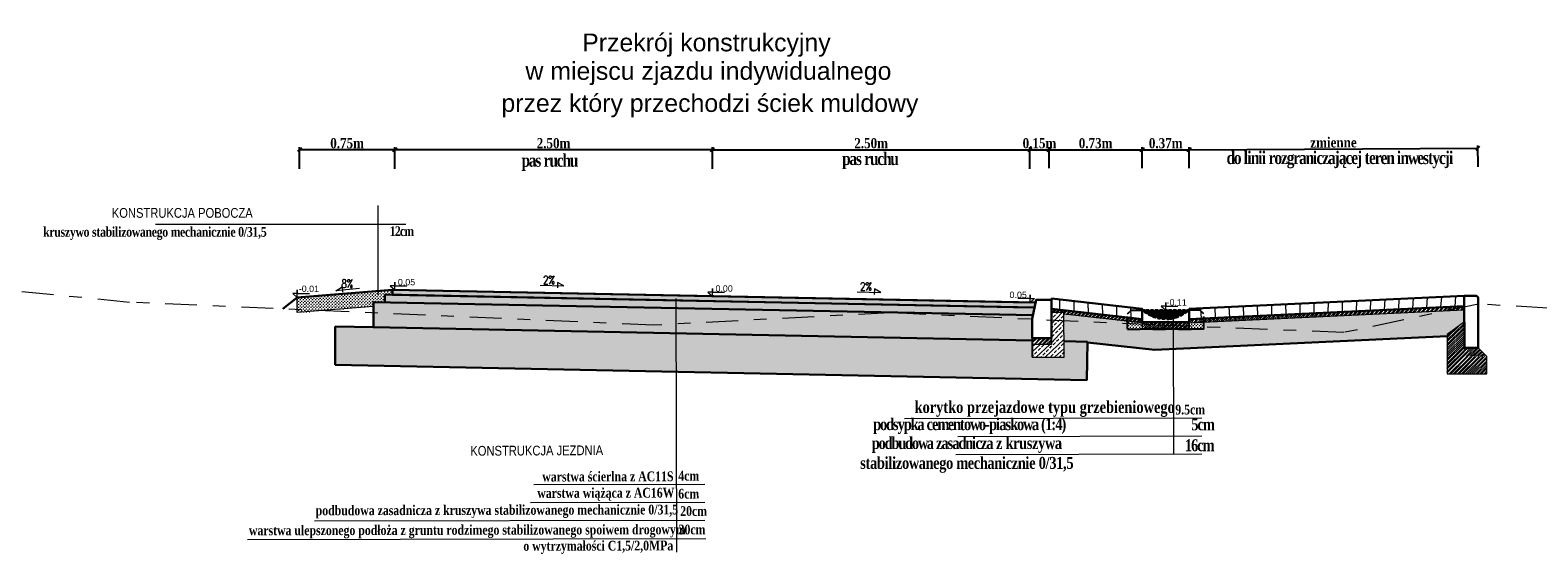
# Model space of a CAD drawing. Header units: metres. Extents: x 7443217.8 to 7443294, y 5637144.8 to 5637207.3.
# Tile 3 of 23: x 7443235.3 to 7443247.2, y 5637164.7 to 5637168.8. Entities that reach past the tile are written whole.
import ezdxf
from ezdxf.enums import TextEntityAlignment as Align

# ---------------------------------------------------------------- set-up
doc = ezdxf.new("R2010")
doc.units = ezdxf.units.M
for name, pattern in [('3', [1, 0.5, -0.5]), ('AUSGEZOGEN', [0]), ('CIĄGŁA', [0]), ('DASHDOT2', [0.5, 0.25, -0.125, 0, -0.125])]:
    doc.linetypes.add(name, pattern=pattern)
doc.layers.get('Defpoints').update_dxf_attribs({"true_color": 0x999999})
for name, color, linetype, lineweight in [('+KONSTRUKCJA', 250, 'Continuous', 30), ('+wymiar', 7, 'Continuous', 9), ('cienko', 7, 'CIĄGŁA', 30), ('F00000', 7, 'AUSGEZOGEN', 13), ('POMOCNICZA', 7, 'Continuous', 13), ('Wymiary', 7, 'Continuous', 15)]:
    doc.layers.add(name, color=color, linetype=linetype, lineweight=lineweight)
for name, color, linetype in [('3_p', 7, 'Continuous'), ('__pp22', 7, 'Continuous'), ('K_oś jezdni', 7, 'Continuous'), ('K_wymiar', 7, 'Continuous')]:
    doc.layers.add(name, color=color, linetype=linetype)
doc.styles.add('romans1', font='timesbd.ttf', dxfattribs={"width": 0.85})
doc.styles.add('style1', font='romans.shx', dxfattribs={"width": 0.75, "height": 7})
doc.styles.add('style4', font='arial.ttf', dxfattribs={"height": 21})
doc.dimstyles.new('magda 25', dxfattribs={"dimtxt": 0.08, "dimasz": 0.03, "dimexe": 0.02, "dimexo": 0, "dimgap": 0.01, "dimtad": 1, "dimzin": 0, "dimdsep": 46, "dimtxsty": 'romans1', "dimblk": 'OBLIQUE', "dimcen": 0.09, "dimazin": 0, "dimtfac": 1, "dimtmove": 0, "dimatfit": 2, "dimldrblk": 'OBLIQUE', "dimfxl": 0.15, "dimfxlon": 1, "dimtolj": 1, "dimtzin": 0, "dimarcsym": 0})

# ---------------------------------------------------------------- blocks, each defined once
blk = doc.blocks.new('_Oblique')
at = {"color": 0, "linetype": 'ByBlock', "lineweight": -2}
blk.add_line((-0.5, -0.5), (0.5, 0.5), dxfattribs=at)
blk = doc.blocks.new('*D911')
at = {"layer": '+wymiar', "color": 0, "lineweight": -2, "transparency": 16777216}
for p, q in [((7443243.153828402, 5637167.762434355), (7443243.153828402, 5637167.928283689)), ((7443243.303828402, 5637167.762434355), (7443243.303828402, 5637167.928283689)), ((7443243.153828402, 5637167.908283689), (7443243.303828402, 5637167.908283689))]:
    blk.add_line(p, q, dxfattribs=at)
at = {"layer": 'Defpoints', "color": 0, "lineweight": 13, "transparency": 16777216}
for p in [(7443243.303828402, 5637167.908283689), (7443243.153828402, 5637167.762434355), (7443243.303828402, 5637167.762434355)]:
    blk.add_point(p, dxfattribs=at)
at = {"layer": '+wymiar', "color": 0, "lineweight": -2, "transparency": 16777216, "xscale": 0.03, "yscale": 0.03, "zscale": 0.03, "rotation": 180}
blk.add_blockref('_Oblique', (7443243.153828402, 5637167.908283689), dxfattribs=at)
at = {"layer": '+wymiar', "color": 0, "lineweight": -2, "transparency": 16777216, "xscale": 0.03, "yscale": 0.03, "zscale": 0.03}
blk.add_blockref('_Oblique', (7443243.303828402, 5637167.908283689), dxfattribs=at)
at = {"layer": '+wymiar', "color": 0, "transparency": 16777216, "insert": (7443243.228828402, 5637167.959092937), "char_height": 0.08, "attachment_point": 5, "style": 'romans1'}
blk.add_mtext('\\A1;0.15m', dxfattribs=at)
blk = doc.blocks.new('*D912')
at = {"layer": '+wymiar', "color": 0, "lineweight": -2, "transparency": 16777216}
for p, q in [((7443244.407447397, 5637167.762438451), (7443244.406568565, 5637167.928283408)), ((7443246.680867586, 5637167.774485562), (7443246.679988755, 5637167.94033052)), ((7443244.406674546, 5637167.90828369), (7443246.680094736, 5637167.920330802))]:
    blk.add_line(p, q, dxfattribs=at)
at = {"layer": 'Defpoints', "color": 0, "lineweight": 13, "transparency": 16777216}
for p in [(7443246.680094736, 5637167.920330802), (7443244.407447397, 5637167.762438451), (7443246.680867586, 5637167.774485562)]:
    blk.add_point(p, dxfattribs=at)
at = {"layer": '+wymiar', "color": 0, "lineweight": -2, "transparency": 16777216, "xscale": 0.03, "yscale": 0.03, "zscale": 0.03}
for p, rotation in [((7443244.406674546, 5637167.90828369), 180.3036140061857), ((7443246.680094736, 5637167.920330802), 0.303614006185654)]:
    blk.add_blockref('_Oblique', p, dxfattribs=dict(at, rotation=rotation))
at = {"layer": '+wymiar', "color": 0, "transparency": 16777216, "insert": (7443245.543114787, 5637167.965231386), "char_height": 0.08, "attachment_point": 5, "rotation": 0.30361400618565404, "style": 'romans1'}
blk.add_mtext('\\A1;zmienne', dxfattribs=at)
blk = doc.blocks.new('*D913')
at = {"layer": '+wymiar', "color": 0, "lineweight": -2, "transparency": 16777216}
for p, q in [((7443237.403828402, 5637167.758283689), (7443237.403828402, 5637167.928283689)), ((7443238.153828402, 5637167.758283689), (7443238.153828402, 5637167.928283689)), ((7443238.153828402, 5637167.908283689), (7443237.403828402, 5637167.908283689))]:
    blk.add_line(p, q, dxfattribs=at)
at = {"layer": 'Defpoints', "color": 0, "lineweight": 13, "transparency": 16777216}
for p in [(7443237.403828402, 5637167.908283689), (7443237.403828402, 5637167.126823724), (7443238.153828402, 5637167.126823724)]:
    blk.add_point(p, dxfattribs=at)
at = {"layer": '+wymiar', "color": 0, "lineweight": -2, "transparency": 16777216, "xscale": 0.03, "yscale": 0.03, "zscale": 0.03, "rotation": 180}
blk.add_blockref('_Oblique', (7443237.403828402, 5637167.908283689), dxfattribs=at)
at = {"layer": '+wymiar', "color": 0, "lineweight": -2, "transparency": 16777216, "xscale": 0.03, "yscale": 0.03, "zscale": 0.03}
blk.add_blockref('_Oblique', (7443238.153828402, 5637167.908283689), dxfattribs=at)
at = {"layer": '+wymiar', "color": 0, "transparency": 16777216, "insert": (7443237.778828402, 5637167.959092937), "char_height": 0.08, "attachment_point": 5, "style": 'romans1'}
blk.add_mtext('\\A1;0.75m', dxfattribs=at)
blk = doc.blocks.new('*D914')
at = {"layer": '+wymiar', "color": 0, "lineweight": -2, "transparency": 16777216}
for p, q in [((7443240.653828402, 5637167.758283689), (7443240.653828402, 5637167.928283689)), ((7443243.153828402, 5637167.758283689), (7443243.153828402, 5637167.928283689)), ((7443240.653828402, 5637167.908283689), (7443243.153828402, 5637167.908283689))]:
    blk.add_line(p, q, dxfattribs=at)
at = {"layer": 'Defpoints', "color": 0, "lineweight": 13, "transparency": 16777216}
for p in [(7443243.153828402, 5637167.908283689), (7443240.653828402, 5637167.126823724), (7443243.153828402, 5637167.126823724)]:
    blk.add_point(p, dxfattribs=at)
at = {"layer": '+wymiar', "color": 0, "lineweight": -2, "transparency": 16777216, "xscale": 0.03, "yscale": 0.03, "zscale": 0.03, "rotation": 180}
blk.add_blockref('_Oblique', (7443240.653828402, 5637167.908283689), dxfattribs=at)
at = {"layer": '+wymiar', "color": 0, "lineweight": -2, "transparency": 16777216, "xscale": 0.03, "yscale": 0.03, "zscale": 0.03}
blk.add_blockref('_Oblique', (7443243.153828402, 5637167.908283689), dxfattribs=at)
at = {"layer": '+wymiar', "color": 0, "transparency": 16777216, "insert": (7443241.903828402, 5637167.959092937), "char_height": 0.08, "attachment_point": 5, "style": 'romans1'}
blk.add_mtext('\\A1;2.50m', dxfattribs=at)
blk = doc.blocks.new('*D915')
at = {"layer": '+wymiar', "color": 0, "lineweight": -2, "transparency": 16777216}
for p, q in [((7443238.153828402, 5637167.758283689), (7443238.153828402, 5637167.928283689)), ((7443240.653828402, 5637167.758283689), (7443240.653828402, 5637167.928283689)), ((7443240.653828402, 5637167.908283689), (7443238.153828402, 5637167.908283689))]:
    blk.add_line(p, q, dxfattribs=at)
at = {"layer": 'Defpoints', "color": 0, "lineweight": 13, "transparency": 16777216}
for p in [(7443238.153828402, 5637167.908283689), (7443238.153828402, 5637167.126823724), (7443240.653828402, 5637167.126823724)]:
    blk.add_point(p, dxfattribs=at)
at = {"layer": '+wymiar', "color": 0, "lineweight": -2, "transparency": 16777216, "xscale": 0.03, "yscale": 0.03, "zscale": 0.03, "rotation": 180}
blk.add_blockref('_Oblique', (7443238.153828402, 5637167.908283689), dxfattribs=at)
at = {"layer": '+wymiar', "color": 0, "lineweight": -2, "transparency": 16777216, "xscale": 0.03, "yscale": 0.03, "zscale": 0.03}
blk.add_blockref('_Oblique', (7443240.653828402, 5637167.908283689), dxfattribs=at)
at = {"layer": '+wymiar', "color": 0, "transparency": 16777216, "insert": (7443239.403828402, 5637167.959092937), "char_height": 0.08, "attachment_point": 5, "style": 'romans1'}
blk.add_mtext('\\A1;2.50m', dxfattribs=at)
blk = doc.blocks.new('*D916')
at = {"layer": '+wymiar', "color": 0, "lineweight": -2, "transparency": 16777216}
for p, q in [((7443243.303828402, 5637167.762434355), (7443243.303828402, 5637167.928283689)), ((7443244.037511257, 5637167.762434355), (7443244.037511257, 5637167.928283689)), ((7443243.303828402, 5637167.908283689), (7443244.037511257, 5637167.908283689))]:
    blk.add_line(p, q, dxfattribs=at)
at = {"layer": 'Defpoints', "color": 0, "lineweight": 13, "transparency": 16777216}
for p in [(7443244.037511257, 5637167.908283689), (7443243.303828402, 5637167.762434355), (7443244.037511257, 5637167.762434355)]:
    blk.add_point(p, dxfattribs=at)
at = {"layer": '+wymiar', "color": 0, "lineweight": -2, "transparency": 16777216, "xscale": 0.03, "yscale": 0.03, "zscale": 0.03, "rotation": 180}
blk.add_blockref('_Oblique', (7443243.303828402, 5637167.908283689), dxfattribs=at)
at = {"layer": '+wymiar', "color": 0, "lineweight": -2, "transparency": 16777216, "xscale": 0.03, "yscale": 0.03, "zscale": 0.03}
blk.add_blockref('_Oblique', (7443244.037511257, 5637167.908283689), dxfattribs=at)
at = {"layer": '+wymiar', "color": 0, "transparency": 16777216, "insert": (7443243.670669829, 5637167.959121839), "char_height": 0.08, "attachment_point": 5, "style": 'romans1'}
blk.add_mtext('\\A1;0.73m', dxfattribs=at)
blk = doc.blocks.new('*D917')
at = {"layer": '+wymiar', "color": 0, "lineweight": -2, "transparency": 16777216}
for p, q in [((7443244.037511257, 5637167.807155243), (7443244.037511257, 5637167.928283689)), ((7443244.407511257, 5637167.807155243), (7443244.407511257, 5637167.928283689)), ((7443244.037511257, 5637167.908283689), (7443244.407511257, 5637167.908283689))]:
    blk.add_line(p, q, dxfattribs=at)
at = {"layer": 'Defpoints', "color": 0, "lineweight": 13, "transparency": 16777216}
for p in [(7443244.037511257, 5637167.807155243), (7443244.407511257, 5637167.908283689), (7443244.407511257, 5637167.807155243)]:
    blk.add_point(p, dxfattribs=at)
at = {"layer": '+wymiar', "color": 0, "lineweight": -2, "transparency": 16777216, "xscale": 0.03, "yscale": 0.03, "zscale": 0.03, "rotation": 180}
blk.add_blockref('_Oblique', (7443244.037511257, 5637167.908283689), dxfattribs=at)
at = {"layer": '+wymiar', "color": 0, "lineweight": -2, "transparency": 16777216, "xscale": 0.03, "yscale": 0.03, "zscale": 0.03}
blk.add_blockref('_Oblique', (7443244.407511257, 5637167.908283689), dxfattribs=at)
at = {"layer": '+wymiar', "color": 0, "transparency": 16777216, "insert": (7443244.222511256, 5637167.959121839), "char_height": 0.08, "attachment_point": 5, "style": 'romans1'}
blk.add_mtext('\\A1;0.37m', dxfattribs=at)

msp = doc.modelspace()

# ---------------------------------------------------------------- hatches: boundary and pattern name
at = {"layer": '__pp22'}
h = msp.add_hatch(color=8, dxfattribs=at)
h.dxf.hatch_style = 1
h.paths.add_polyline_path([(7443243.178332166, 5637166.605768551), (7443243.190292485, 5637166.665570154), (7443238.075720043, 5637166.767872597), (7443238.075737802, 5637166.707873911)])
at = {"layer": '__pp22', "true_color": 0xc7c8ca}
h = msp.add_hatch(color=9, dxfattribs=at)
h.dxf.hatch_style = 1
h.paths.add_polyline_path([(7443243.190343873, 5637166.665827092), (7443243.198264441, 5637166.705429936), (7443238.135720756, 5637166.806669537), (7443238.134921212, 5637166.766688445), (7443243.153650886, 5637166.666302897), (7443243.165970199, 5637166.666313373)])
at = {"layer": 'F00000'}
h = msp.add_hatch(dxfattribs=at)
h.set_pattern_fill('CROSS', color=8, scale=0.0019, angle=90)
h.set_pattern_definition([(90, (9489.730725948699, -8208.350803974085), (-0.012065, 0.012065), [0.0060325, -0.0180975]), (180, (9489.733742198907, -8208.347787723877), (-0.012065, -0.012065), [0.0060325, -0.0180975])])
h.paths.add_polyline_path([(7443237.985755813, 5637166.709674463), (7443238.07962996, 5637166.707796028), (7443238.075720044, 5637166.767872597), (7443238.135579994, 5637166.766675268), (7443238.135720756, 5637166.806669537), (7443237.386239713, 5637166.746711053), (7443237.38623971, 5637166.626327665), (7443237.985753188, 5637166.674288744)])
h = msp.add_hatch(dxfattribs=at)
h.set_pattern_fill('CROSS', color=8, scale=0.0019, angle=90)
h.set_pattern_definition([(90, (9497.808526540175, -8208.405621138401), (-0.012065, 0.012065), [0.0060325, -0.0180975]), (180, (9497.811542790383, -8208.402604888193), (-0.012065, -0.012065), [0.0060325, -0.0180975])])
h.paths.add_polyline_path([(7443243.172511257, 5637166.405703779), (7443243.172511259, 5637166.42666402), (7443243.172511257, 5637166.576664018), (7443243.17834426, 5637166.605829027), (7443237.985755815, 5637166.709674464), (7443237.985741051, 5637166.51080047), (7443238.153793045, 5637166.506271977), (7443243.152863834, 5637166.406239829)])
h = msp.add_hatch(dxfattribs=at)
h.set_pattern_fill('ANSI33', color=8, scale=0.0081)
h.set_pattern_definition([(45, (9480.107550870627, -8208.545265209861), (-0.03637003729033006, 0.03637003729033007), []), (45, (9480.143920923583, -8208.545265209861), (-0.03637003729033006, 0.03637003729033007), [0.0257175, -0.01285875])])
h.paths.add_polyline_path([(7443243.322511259, 5637166.626664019), (7443243.42107536, 5637166.628048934), (7443243.422511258, 5637166.27666402), (7443243.322511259, 5637166.27666402), (7443243.172511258, 5637166.27666402), (7443243.172511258, 5637166.376664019), (7443243.322511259, 5637166.37666402)])
h = msp.add_hatch(dxfattribs=at)
h.set_pattern_fill('ANSI32', color=8, scale=0.002400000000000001, angle=-5.565970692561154e-15)
h.set_pattern_definition([(44.99999999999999, (0, 0), (-0.01616446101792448, 0.01616446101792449), []), (44.99999999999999, (0.01077631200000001, -1.046859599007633e-18), (-0.01616446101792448, 0.01616446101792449), [])])
h.paths.add_polyline_path([(7443243.322511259, 5637166.656156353), (7443243.322511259, 5637166.626664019), (7443243.42107536, 5637166.628048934), (7443243.421129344, 5637166.614838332), (7443243.921992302, 5637166.558323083), (7443243.921992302, 5637166.588513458)])
h.paths.add_polyline_path([(7443244.037511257, 5637166.57547879), (7443243.921992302, 5637166.588513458), (7443243.921992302, 5637166.558323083), (7443244.037511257, 5637166.545288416), (7443244.037511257, 5637166.550986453)])
h.paths.add_polyline_path([(7443244.407511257, 5637166.550986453), (7443244.037511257, 5637166.550986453), (7443244.037511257, 5637166.533431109), (7443244.132064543, 5637166.52906156), (7443244.407511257, 5637166.51810143)])
h.paths.add_polyline_path([(7443244.407511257, 5637166.51810143), (7443244.132064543, 5637166.52906156), (7443244.037511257, 5637166.533431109), (7443244.037511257, 5637166.500986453), (7443244.407511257, 5637166.500986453)])
h.paths.add_polyline_path([(7443244.521992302, 5637166.58131058), (7443244.407511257, 5637166.575897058), (7443244.407511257, 5637166.550986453), (7443244.407511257, 5637166.545863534), (7443244.521992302, 5637166.551277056)])
h.paths.add_polyline_path([(7443246.440749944, 5637166.642010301), (7443246.572030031, 5637166.669712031), (7443246.571989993, 5637166.678249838), (7443244.521992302, 5637166.58131058), (7443244.521992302, 5637166.551277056)])
h.paths.add_polyline_path([(7443246.572030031, 5637166.669712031), (7443246.440749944, 5637166.642010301), (7443246.572130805, 5637166.648222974)])
h = msp.add_hatch(dxfattribs=at)
h.set_pattern_fill('ANSI33', color=8, scale=0.0081, angle=90)
h.set_pattern_definition([(135, (9497.808526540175, -8208.405621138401), (-0.03637003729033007, -0.03637003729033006), []), (135, (9497.808526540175, -8208.369251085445), (-0.03637003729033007, -0.03637003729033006), [0.0257175, -0.01285875])])
h.paths.add_polyline_path([(7443243.42200374, 5637166.400861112), (7443243.422511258, 5637166.27666402), (7443243.172511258, 5637166.27666402), (7443243.172511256, 5637166.405847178), (7443243.152863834, 5637166.406239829), (7443238.153793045, 5637166.506271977), (7443237.685802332, 5637166.51686388), (7443237.685802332, 5637166.21562335), (7443237.793544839, 5637166.213444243), (7443237.903793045, 5637166.211214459), (7443243.60064151, 5637166.095994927), (7443243.606703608, 5637166.397169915)])
h = msp.add_hatch(dxfattribs=at)
h.set_pattern_fill('ANSI32', color=8, scale=0.002400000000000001, angle=-5.565970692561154e-15)
h.set_pattern_definition([(44.99999999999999, (9481.20150417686, -8202.436811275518), (-0.01616446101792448, 0.01616446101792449), []), (44.99999999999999, (9481.21228048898, -8202.436811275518), (-0.01616446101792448, 0.01616446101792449), [])])
h.paths.add_polyline_path([(7443246.436079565, 5637166.143029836), (7443246.436079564, 5637166.45400807), (7443246.572579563, 5637166.552529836), (7443246.572579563, 5637166.279529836), (7443246.750029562, 5637166.279529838), (7443246.750029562, 5637166.143029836)])
h = msp.add_hatch(dxfattribs=at)
h.set_pattern_fill('ANSI32', color=8, scale=0.002400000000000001, angle=-3.000000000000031)
h.set_pattern_definition([(41.99999999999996, (-6.041776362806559, -9.272019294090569), (-0.01529632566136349, 0.01698829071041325), []), (41.99999999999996, (-6.031014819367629, -9.272583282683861), (-0.01529632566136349, 0.01698829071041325), [])])
h.paths.add_polyline_path([(7443243.172511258, 5637166.426664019), (7443243.322511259, 5637166.426664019), (7443243.322511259, 5637166.37666402), (7443243.172511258, 5637166.376664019)])
h = msp.add_hatch(dxfattribs=at)
h.set_pattern_fill('ANSI32', color=8, scale=0.002400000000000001, angle=-5.565970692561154e-15)
h.set_pattern_definition([(44.99999999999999, (9481.20053895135, -8202.43573634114), (-0.01616446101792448, 0.01616446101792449), []), (44.99999999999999, (9481.21131526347, -8202.43573634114), (-0.01616446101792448, 0.01616446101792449), [])])
h.paths.add_polyline_path([(7443246.571614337, 5637166.28060477), (7443246.571614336, 5637166.34885477), (7443246.680814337, 5637166.34885477), (7443246.749064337, 5637166.280604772)])
at = {"layer": 'K_wymiar', "lineweight": 13}
h = msp.add_hatch(dxfattribs=at)
h.set_pattern_fill('CROSS', color=256, scale=0.0019, angle=90)
h.set_pattern_definition([(90, (0, 0), (-0.012065, 0.012065), [0.0060325, -0.0180975]), (180, (0.00301625, 0.00301625), (-0.012065, -0.012065), [0.0060325, -0.0180975])])
h.paths.add_polyline_path([(7443243.921992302, 5637166.538769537), (7443243.921992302, 5637166.558323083), (7443243.421129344, 5637166.614838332), (7443243.421345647, 5637166.561905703)])
h.paths.add_polyline_path([(7443243.421345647, 5637166.561905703), (7443243.422003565, 5637166.400903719), (7443243.606703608, 5637166.397169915), (7443243.60661243, 5637166.392640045), (7443244.136657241, 5637166.33283204), (7443246.437036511, 5637166.441611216), (7443246.437036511, 5637166.454698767), (7443246.572579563, 5637166.552529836), (7443246.572130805, 5637166.648222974), (7443246.440749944, 5637166.642010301), (7443245.624123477, 5637166.469691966), (7443244.521992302, 5637166.513546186), (7443244.521992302, 5637166.495986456), (7443243.921992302, 5637166.495986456), (7443243.921992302, 5637166.538769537)])
h.paths.add_polyline_path([(7443245.624123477, 5637166.469691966), (7443246.440749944, 5637166.642010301), (7443244.521992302, 5637166.551277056), (7443244.521992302, 5637166.513546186)], flags=16)
h = msp.add_hatch(dxfattribs=at)
h.set_pattern_fill('CROSS', color=256, scale=0.0019, angle=90)
h.set_pattern_definition([(90, (0, 0), (-0.012065, 0.012065), [0.0060325, -0.0180975]), (180, (0.003016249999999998, 0.003016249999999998), (-0.012065, -0.012065), [0.0060325, -0.0180975])])
h.paths.add_polyline_path([(7443244.521992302, 5637166.551277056), (7443244.407511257, 5637166.545863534), (7443244.407511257, 5637166.51810143), (7443244.521992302, 5637166.513546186)], flags=17)
h.paths.add_polyline_path([(7443244.038832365, 5637166.545139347), (7443243.924170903, 5637166.558077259), (7443243.921992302, 5637166.495986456), (7443244.521992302, 5637166.495986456), (7443244.521992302, 5637166.513546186), (7443244.407511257, 5637166.51810143), (7443244.407511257, 5637166.500986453), (7443244.037511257, 5637166.500986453)])
at = {"layer": 'POMOCNICZA', "true_color": 0x969696}
h = msp.add_hatch(dxfattribs=at)
h.set_pattern_fill('LINE', color=252, scale=0.035, angle=89, style=0)
h.set_pattern_definition([(89, (0, 0), (-0.111108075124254, 0.00193939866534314), [])])
h.paths.add_polyline_path([(7443246.571989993, 5637166.678249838), (7443246.571614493, 5637166.758321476), (7443244.407511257, 5637166.655986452), (7443244.407511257, 5637166.645986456), (7443244.491992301, 5637166.645986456), (7443244.521992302, 5637166.615986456), (7443244.521992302, 5637166.58131058)])
h.paths.add_polyline_path([(7443244.521992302, 5637166.615986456), (7443244.491992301, 5637166.645986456), (7443244.407511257, 5637166.645986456), (7443244.407511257, 5637166.575897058), (7443244.521992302, 5637166.58131058)])
h.paths.add_polyline_path([(7443244.037511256, 5637166.645986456), (7443243.951992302, 5637166.645986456), (7443243.921992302, 5637166.615986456), (7443243.921992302, 5637166.588513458), (7443244.037511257, 5637166.57547879)])
h.paths.add_polyline_path([(7443243.322511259, 5637166.736664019), (7443243.322511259, 5637166.726664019), (7443243.322511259, 5637166.656156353), (7443243.921992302, 5637166.588513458), (7443243.921992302, 5637166.615986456), (7443243.951992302, 5637166.645986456), (7443244.037511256, 5637166.645986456), (7443244.037511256, 5637166.655986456)])

# ---------------------------------------------------------------- linework, layer by layer
at = {"layer": '+KONSTRUKCJA', "extrusion": (9.71445146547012e-17, 1, 0), "elevation": 5637166.348854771}
msp.add_lwpolyline([(-7443246.571614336, 0), (-7443246.680814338, 0)], dxfattribs=at)
at = {"layer": '+wymiar', "flags": 128}
for points in [[(7443239.297748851, 5637166.84229245), (7443239.485438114, 5637166.836764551), (7443239.434515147, 5637166.863806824), (7443239.433554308, 5637166.821463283)], [(7443237.877263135, 5637166.816647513), (7443237.69041668, 5637166.798040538), (7443237.739329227, 5637166.828569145), (7443237.743241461, 5637166.786395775)], [(7443238.135720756, 5637166.806669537), (7443243.154250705, 5637166.706298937)], [(7443241.792936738, 5637166.79097132), (7443241.980626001, 5637166.785443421), (7443241.929703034, 5637166.812485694), (7443241.928742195, 5637166.770142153)]]:
    msp.add_lwpolyline(points, dxfattribs=at)
at = {"lineweight": 15, "flags": 128}
for points in [[(7443243.172511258, 5637166.27666402), (7443243.322511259, 5637166.27666402), (7443243.422511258, 5637166.27666402), (7443243.42107536, 5637166.628048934), (7443243.42107536, 5637166.628048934), (7443243.322511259, 5637166.626664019)], [(7443243.172511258, 5637166.426664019), (7443243.322511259, 5637166.426664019), (7443243.322511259, 5637166.626664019), (7443243.322511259, 5637166.37666402), (7443243.172511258, 5637166.376664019)]]:
    msp.add_lwpolyline(points, dxfattribs=at)
at = {"layer": '3_p', "color": 92, "linetype": 'DASHDOT2', "lineweight": 9}
msp.add_lwpolyline([(7443251.423515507, 5637166.417027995), (7443246.685059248, 5637166.693562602), (7443245.624123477, 5637166.469691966), (7443244.132064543, 5637166.52906156), (7443242.054320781, 5637166.625079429), (7443240.193193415, 5637166.528294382), (7443236.064491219, 5637166.707341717), (7443231.097206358, 5637167.198612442)], dxfattribs=at)
at = {"layer": '__pp22', "flags": 128}
msp.add_lwpolyline([(7443243.172511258, 5637166.426664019), (7443243.172511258, 5637166.27666402)], dxfattribs=at)
at = {"layer": 'cienko', "lineweight": 5}
for points in [[(7443238.15398131, 5637166.806304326), (7443238.15398131, 5637166.866304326), (7443238.15398131, 5637166.836304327), (7443238.11798131, 5637166.836304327), (7443238.15398131, 5637166.806304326), (7443238.15398131, 5637166.836304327), (7443238.249981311, 5637166.836304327)], [(7443237.38623971, 5637166.746711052), (7443237.386239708, 5637166.806711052), (7443237.386239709, 5637166.776711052), (7443237.350239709, 5637166.77671105), (7443237.38623971, 5637166.746711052), (7443237.386239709, 5637166.776711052), (7443237.48223971, 5637166.776711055)], [(7443237.38623971, 5637166.746711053), (7443237.386239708, 5637166.806711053), (7443237.386239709, 5637166.776711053), (7443237.350239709, 5637166.776711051), (7443237.38623971, 5637166.746711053), (7443237.386239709, 5637166.776711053), (7443237.48223971, 5637166.776711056)], [(7443240.653828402, 5637166.756307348), (7443240.653828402, 5637166.816307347), (7443240.653828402, 5637166.786307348), (7443240.617828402, 5637166.786307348), (7443240.653828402, 5637166.756307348), (7443240.653828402, 5637166.786307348), (7443240.749828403, 5637166.786307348)], [(7443243.154250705, 5637166.706298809), (7443243.154250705, 5637166.766298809), (7443243.154250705, 5637166.73629881), (7443243.190250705, 5637166.73629881), (7443243.154250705, 5637166.706298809), (7443243.154250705, 5637166.73629881), (7443243.058250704, 5637166.73629881)], [(7443244.222511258, 5637166.645986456), (7443244.222511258, 5637166.705986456), (7443244.222511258, 5637166.675986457), (7443244.186511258, 5637166.675986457), (7443244.222511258, 5637166.645986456), (7443244.222511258, 5637166.675986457), (7443244.318511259, 5637166.675986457)]]:
    msp.add_lwpolyline(points, dxfattribs=at)
at = {"layer": 'cienko', "flags": 128}
for points in [[(7443237.386239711, 5637166.746711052), (7443237.386239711, 5637166.746711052), (7443237.272123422, 5637166.654970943)], [(7443237.38623971, 5637166.746711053), (7443238.135720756, 5637166.806669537)], [(7443243.154391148, 5637166.666288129), (7443238.075720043, 5637166.767872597), (7443238.075737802, 5637166.707873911)], [(7443238.135720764, 5637166.806669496), (7443238.134921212, 5637166.766688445)], [(7443238.134921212, 5637166.766688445), (7443243.190343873, 5637166.665827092)], [(7443238.135720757, 5637166.806669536), (7443243.154250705, 5637166.706298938)], [(7443238.135720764, 5637166.806669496), (7443243.198264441, 5637166.705429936)], [(7443244.037511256, 5637166.645986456), (7443244.037511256, 5637166.655986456), (7443243.322511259, 5637166.736664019)], [(7443244.407511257, 5637166.645986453), (7443244.407511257, 5637166.655986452), (7443246.571607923, 5637166.758321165)], [(7443246.57353651, 5637166.757970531), (7443246.669086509, 5637166.757970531), (7443246.682736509, 5637166.744320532), (7443246.682736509, 5637166.348470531), (7443246.573536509, 5637166.348470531), (7443246.571614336, 5637166.758354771)], [(7443243.178332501, 5637166.605770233), (7443237.985755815, 5637166.709674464), (7443237.985741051, 5637166.51080047), (7443243.172511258, 5637166.405947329)], [(7443243.154250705, 5637166.706298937), (7443243.154250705, 5637166.706298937), (7443243.154250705, 5637166.706298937)], [(7443244.037511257, 5637166.57547879), (7443243.322511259, 5637166.656156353)], [(7443244.407511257, 5637166.575897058), (7443246.571989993, 5637166.678249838)], [(7443237.985741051, 5637166.51080047), (7443237.685802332, 5637166.51686388)], [(7443237.685802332, 5637166.51686388), (7443237.685802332, 5637166.21562335), (7443243.60064151, 5637166.095994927), (7443243.606703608, 5637166.397169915)], [(7443243.422003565, 5637166.400903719), (7443243.606703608, 5637166.397169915)], [(7443246.437036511, 5637166.441611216), (7443244.136657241, 5637166.33283204), (7443243.60661243, 5637166.392640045)]]:
    msp.add_lwpolyline(points, dxfattribs=at)
at = {"layer": 'cienko'}
for points in [[(7443243.322511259, 5637166.736664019), (7443243.322511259, 5637166.726664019)], [(7443243.322511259, 5637166.726664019), (7443243.202511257, 5637166.726664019), (7443243.172511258, 5637166.576664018), (7443243.172511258, 5637166.576664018), (7443243.172511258, 5637166.426664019), (7443243.322511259, 5637166.426664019), (7443243.322511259, 5637166.726664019)]]:
    msp.add_lwpolyline(points, dxfattribs=at)
at = {"layer": 'cienko', "flags": 128}
msp.add_lwpolyline([(7443244.231511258, 5637166.576131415, 0.01613997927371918), (7443244.249511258, 5637166.577293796), (7443244.249511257, 5637166.645986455), (7443244.267511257, 5637166.645986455), (7443244.267511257, 5637166.579633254, 0.0164162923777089), (7443244.285511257, 5637166.583180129), (7443244.285511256, 5637166.645986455), (7443244.303511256, 5637166.645986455), (7443244.303511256, 5637166.587982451, 0.01701443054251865), (7443244.321511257, 5637166.594109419), (7443244.321511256, 5637166.645986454), (7443244.339511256, 5637166.645986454), (7443244.339511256, 5637166.601656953, 0.01804871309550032), (7443244.357511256, 5637166.610756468), (7443244.357511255, 5637166.645986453), (7443244.375511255, 5637166.645986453), (7443244.375511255, 5637166.621589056, 0.01528226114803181), (7443244.389511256, 5637166.631371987), (7443244.389511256, 5637166.645986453), (7443244.407511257, 5637166.645986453), (7443244.407511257, 5637166.550986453), (7443244.037511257, 5637166.550986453), (7443244.037511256, 5637166.64598646), (7443244.055511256, 5637166.64598646), (7443244.055722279, 5637166.631214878, 0.01504685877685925), (7443244.06951126, 5637166.621589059), (7443244.06951126, 5637166.621589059), (7443244.06951126, 5637166.64598646), (7443244.08751126, 5637166.64598646), (7443244.08751126, 5637166.61075647, 0.01804871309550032), (7443244.10551126, 5637166.601656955), (7443244.105511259, 5637166.645986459), (7443244.123511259, 5637166.645986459), (7443244.123511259, 5637166.594109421, 0.01701443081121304), (7443244.14151126, 5637166.587982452), (7443244.141511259, 5637166.645986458), (7443244.159511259, 5637166.645986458), (7443244.159511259, 5637166.58318013, 0.0164162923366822), (7443244.177511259, 5637166.579633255), (7443244.177511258, 5637166.645986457), (7443244.195511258, 5637166.645986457), (7443244.195511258, 5637166.577293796, 0.0161399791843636), (7443244.213511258, 5637166.576131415), (7443244.213511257, 5637166.645986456), (7443244.231511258, 5637166.645986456), (7443244.231511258, 5637166.575986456)], format="xyb", dxfattribs=at)
at = {"layer": 'F00000', "flags": 128}
for points in [[(7443238.135720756, 5637166.806669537), (7443237.38623971, 5637166.746711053)], [(7443237.985753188, 5637166.674288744), (7443237.38623971, 5637166.626327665), (7443237.38623971, 5637166.746711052)]]:
    msp.add_lwpolyline(points, dxfattribs=at)
at = {"layer": 'K_oś jezdni', "linetype": '3', "ltscale": 0.05}
for points in [[(7443243.921992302, 5637166.495986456), (7443244.521992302, 5637166.495986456), (7443244.521992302, 5637166.615986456), (7443244.491992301, 5637166.645986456), (7443244.491992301, 5637166.645986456), (7443244.391992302, 5637166.645986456)], [(7443244.521992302, 5637166.495986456), (7443243.921992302, 5637166.495986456), (7443243.921992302, 5637166.615986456), (7443243.951992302, 5637166.645986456), (7443243.951992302, 5637166.645986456), (7443244.051992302, 5637166.645986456)]]:
    msp.add_lwpolyline(points, dxfattribs=at)
msp.add_lwpolyline([(7443244.051992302, 5637166.645986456, 0.422983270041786), (7443244.391992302, 5637166.645986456, 2.364159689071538)], format="xyb", dxfattribs=at)
at = {"layer": 'K_wymiar', "lineweight": 13, "flags": 128}
for points in [[(7443244.407752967, 5637166.545874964), (7443246.572130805, 5637166.648222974)], [(7443244.036876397, 5637166.54536005), (7443243.421129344, 5637166.614838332)], [(7443244.037511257, 5637166.550986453), (7443244.407511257, 5637166.550986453)], [(7443244.037511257, 5637166.550986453), (7443244.037511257, 5637166.500986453)], [(7443244.037511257, 5637166.500986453), (7443244.407511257, 5637166.500986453)], [(7443244.407511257, 5637166.550986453), (7443244.407511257, 5637166.500986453)], [(7443246.573536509, 5637166.553220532), (7443246.437036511, 5637166.454698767), (7443246.437036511, 5637166.143720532), (7443246.750986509, 5637166.143720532), (7443246.750986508, 5637166.280220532), (7443246.682736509, 5637166.348470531)]]:
    msp.add_lwpolyline(points, dxfattribs=at)
at = {"layer": 'Wymiary', "ltscale": 0.2}
for p, q in [((7443238.021429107, 5637167.468520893), (7443238.021429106, 5637166.767963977)), ((7443236.269462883, 5637167.322530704), (7443238.239753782, 5637167.322530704)), ((7443240.367376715, 5637166.736788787), (7443240.372386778, 5637164.740548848)), ((7443244.281538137, 5637166.569718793), (7443244.283857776, 5637165.514393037)), ((7443242.165192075, 5637165.794132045), (7443244.507221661, 5637165.797508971)), ((7443242.586794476, 5637165.652752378), (7443244.507576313, 5637165.656197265)), ((7443242.570520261, 5637165.510627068), (7443244.507930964, 5637165.514885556)), ((7443239.249242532, 5637165.273739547), (7443240.594785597, 5637165.277116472)), ((7443239.22251759, 5637165.132359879), (7443240.595140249, 5637165.135804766)), ((7443237.522813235, 5637164.987739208), (7443240.595494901, 5637164.994493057)), ((7443236.993870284, 5637164.840035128), (7443240.602888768, 5637164.849092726))]:
    msp.add_line(p, q, dxfattribs=at)

# ---------------------------------------------------------------- texts
at = {"lineweight": 5, "style": 'style4'}
for s, p in [('Przekrój konstrukcyjny', (7443240.607190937, 5637168.682648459)), ('w miejscu zjazdu indywidualnego', (7443240.622948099, 5637168.458646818)), ('przez który przechodzi ściek muldowy', (7443240.634442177, 5637168.205746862))]:
    msp.add_text(s, height=0.14, dxfattribs=at).set_placement(p, align=Align.CENTER)
at = {"lineweight": 15, "style": 'style1', "width": 0.75}
for s, p in [('8%%%', (7443237.825980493, 5637166.854026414)), ('2%%%', (7443239.414156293, 5637166.883157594)), ('2%%%', (7443241.90934418, 5637166.831836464))]:
    msp.add_text(s, height=0.065, dxfattribs=at).set_placement(p, align=Align.MIDDLE_RIGHT)
at = {"color": 7, "style": 'style4'}
for s, p in [('0.05', (7443238.178673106, 5637166.841318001)), ('0.00', (7443240.678520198, 5637166.791321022)), ('0.05', (7443242.993508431, 5637166.741312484)), ('-0.11', (7443244.229434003, 5637166.682269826))]:
    msp.add_text(s, height=0.05, dxfattribs=at).set_placement(p)
msp.add_text('-0.01', height=0.05, rotation=1.778695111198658e-06, dxfattribs=at).set_placement((7443237.398242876, 5637166.789213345))
at = {"layer": 'Wymiary', "ltscale": 0.2, "style": 'romans1', "width": 0.8}
msp.add_text('korytko przejazdowe typu grzebieniowego', height=0.09375, dxfattribs=at).set_placement((7443242.245595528, 5637165.837069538))
at = {"layer": 'Wymiary', "style": 'romans1', "width": 0.8}
for s, rotation, p in [('9.5cm', 0.28759555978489, (7443244.298144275, 5637165.824776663)), ('warstwa ścierlna z AC11S', 0.1437955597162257, (7443239.31499614, 5637165.297430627)), ('4cm', 0.28759555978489, (7443240.385708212, 5637165.304384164)), ('warstwa wiążąca z AC16W', 0.1437955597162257, (7443239.275820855, 5637165.168540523)), ('6cm', 0.28759555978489, (7443240.385840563, 5637165.163070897)), ('podbudowa zasadnicza z kruszywa stabilizowanego mechanicznie 0/31,5', 0.1437955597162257, (7443237.531511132, 5637165.031468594)), ('                            20cm', 0.28759555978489, (7443239.751570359, 5637165.023125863)), ('warstwa ulepszonego podłoża z gruntu rodzimego stabilizowanego spoiwem drogowym', 0.1437955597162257, (7443237.006056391, 5637164.873963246)), (' 30cm', 0.28759555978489, (7443240.365044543, 5637164.880952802)), ('o wytrzymałości C1,5/2,0MPa', 0.1437955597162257, (7443239.165985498, 5637164.752438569))]:
    msp.add_text(s, height=0.07678125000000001, rotation=rotation, dxfattribs=at).set_placement(p)
at = {"layer": 'Wymiary', "ltscale": 0.2, "attachment_point": 5, "style": 'romans1'}
for s, insert, char_height in [('\\A1;{\\W0.8;\\T0.85;pas ruchu}', (7443239.370093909, 5637167.80845117), 0.1), ('\\A1;{\\W0.8;\\T0.85;pas ruchu}', (7443241.893697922, 5637167.821816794), 0.1), ('\\A1;{\\W0.8;\\T0.85;do linii rozgraniczającej teren inwestycji}', (7443245.591468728, 5637167.828551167), 0.1), ('\\A1;{\\fArial Narrow|b0|i0|c238|p34;\\W1;K\\fArial Narrow|b0|i0|c0|p34;ON\\fArial Narrow|b0|i0|c238|p34;STRUK\\fArial Narrow|b0|i0|c0|p34;C\\fArial Narrow|b0|i0|c238|p34;J\\fArial Narrow|b0|i0|c0|p34;A\\fArial Narrow|b0|i0|c238|p34; POBOCZA}', (7443236.481019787, 5637167.410757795), 0.07678125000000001), ('\\A1;{\\W0.8;\\T0.95;kruszywo stabilizowanego mechanicznie 0/31,5}', (7443236.264984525, 5637167.249233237), 0.07678125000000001), ('\\A1;{\\W0.8;\\T0.85;12cm}', (7443238.205056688, 5637167.266974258), 0.07678125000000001), ('\\A1;{\\W0.8;\\T0.85;podsypka cementowo-piaskowa (1:4) }', (7443242.677029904, 5637165.733143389), 0.09375), ('\\A1;{\\W0.8;\\T0.85;5cm}', (7443244.509612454, 5637165.746702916), 0.09375), ('\\A1;{\\W0.8;\\T0.85;podbudowa zasadnicza\\T1; \\T0.95;z kruszywa \\Pstabilizowanego mechanicznie 0/31,5}', (7443242.656090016, 5637165.506268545), 0.09375), ('\\A1;{\\W0.8;\\T0.85;                            16cm}', (7443244.146871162, 5637165.582381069), 0.09375)]:
    msp.add_mtext(s, dxfattribs=dict(at, insert=insert, char_height=char_height))
at = {"layer": 'Wymiary', "ltscale": 0.2, "insert": (7443239.271329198, 5637165.540614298), "char_height": 0.07678125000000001, "attachment_point": 5, "rotation": 0.2875955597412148, "style": 'romans1'}
msp.add_mtext('\\A1;{\\fArial Narrow|b0|i0|c238|p34;\\W1;K\\fArial Narrow|b0|i0|c0|p34;ON\\fArial Narrow|b0|i0|c238|p34;STRUK\\fArial Narrow|b0|i0|c0|p34;C\\fArial Narrow|b0|i0|c238|p34;J\\fArial Narrow|b0|i0|c0|p34;A\\fArial Narrow|b0|i0|c238|p34; JEZDNIA}', dxfattribs=at)

# ---------------------------------------------------------------- dimensions: what is measured, and where the dimension line sits
at = {"layer": '+wymiar'}
for p1, p2, distance, picture, middle in [((7443238.153828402, 5637167.126823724), (7443237.403828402, 5637167.126823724), -0.7814599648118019, '*D913', (7443237.778828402, 5637167.959092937)), ((7443240.653828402, 5637167.126823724), (7443238.153828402, 5637167.126823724), -0.7814599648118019, '*D915', (7443239.403828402, 5637167.959092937)), ((7443240.653828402, 5637167.126823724), (7443243.153828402, 5637167.126823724), 0.7814599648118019, '*D914', (7443241.903828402, 5637167.959092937)), ((7443244.037511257, 5637167.807155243), (7443244.407511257, 5637167.807155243), 0.10112844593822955, '*D917', (7443244.222511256, 5637167.959121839))]:
    dim = msp.add_aligned_dim(p1=p1, p2=p2, distance=distance, dimstyle='magda 25', override={"dimpost": 'm'}, dxfattribs=at)
    dim.commit()
    dim.dimension.update_dxf_attribs({"geometry": picture, "text_midpoint": middle})
for base, p1, p2, picture, middle in [((7443243.303828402, 5637167.908283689), (7443243.153828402, 5637167.762434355), (7443243.303828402, 5637167.762434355), '*D911', (7443243.228828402, 5637167.908283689)), ((7443244.037511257, 5637167.908283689), (7443243.303828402, 5637167.762434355), (7443244.037511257, 5637167.762434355), '*D916', (7443243.670669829, 5637167.908283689))]:
    dim = msp.add_linear_dim(base=base, p1=p1, p2=p2, angle=0, dimstyle='magda 25', override={"dimpost": 'm'}, dxfattribs=at)
    dim.commit()
    dim.dimension.update_dxf_attribs({"geometry": picture, "text_midpoint": middle, "dimtype": 161})
dim = msp.add_aligned_dim(p1=(7443244.407447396, 5637167.76243845), p2=(7443246.680867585, 5637167.774485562), distance=0.14584728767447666, text='zmienne', dimstyle='magda 25', override={"dimpost": 'm'}, dxfattribs=at)
dim.commit()
dim.dimension.update_dxf_attribs({"geometry": '*D912', "text_midpoint": (7443245.543114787, 5637167.965231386)})

doc.saveas('drawing.dxf')
